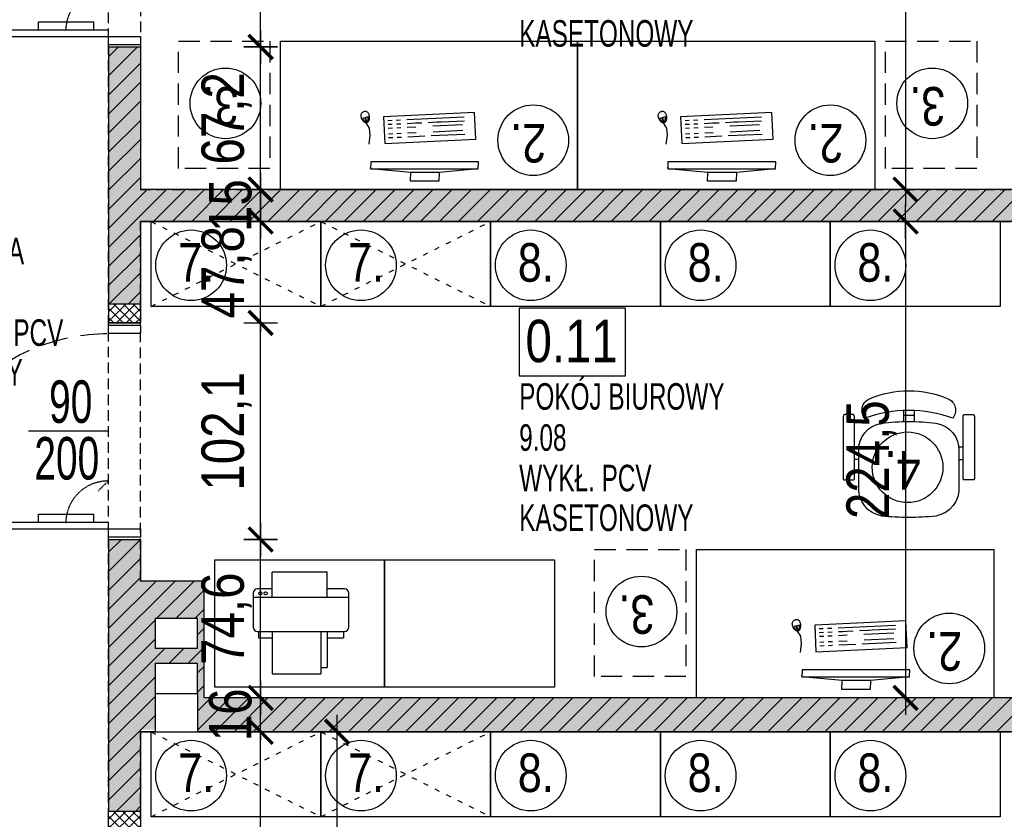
# Model space of a CAD drawing. Header units: millimetres. Extents: x 76192 to 88546, y 19309 to 25840.
# Tile 52 of 61: x 87845 to 88309, y 20831 to 21208. Entities that reach past the tile are written whole.
import ezdxf

# ---------------------------------------------------------------- set-up
doc = ezdxf.new("R2010")
doc.units = ezdxf.units.MM
for name, pattern in [('ACAD_ISO03W100', [30, 12, -18]), ('DASHED', [0.75, 0.5, -0.25]), ('DASHEDX2', [38.1, 25.4, -12.7])]:
    doc.linetypes.add(name, pattern=pattern)
doc.layers.get('DEFPOINTS').update_dxf_attribs({"lineweight": 9})
for name, color, linetype in [('_AAB_PRZERYWANE', 153, 'DASHEDX2'), ('_AAB_TABELKI_OPIS', 1, 'Continuous'), ('_AAB_WYPOSAŻENIE', 193, 'Continuous'), ('_HSA_HATCH_WYPEŁNIENIA_PRZEGRÓD', 205, 'Continuous'), ('_HSA_NUMERACJA POMIESZCZEN', 43, 'Continuous'), ('_HSA_OPIS_STOLARKA_WEWNĘTRZNA', 43, 'Continuous'), ('_HSA_STOLARKA_WEWNĘTRZNA', 132, 'Continuous'), ('_HSA_WIDOKOWE_CIENKIE', 8, 'Continuous'), ('_HSA_WYM_100', 141, 'Continuous'), ('_HSA_WYPOSAŻENIE', 193, 'Continuous'), ('_HSA_ŚCIANY_DZIAŁOWE', 6, 'Continuous'), ('_HSA_ŚCIANY_KONSTRUKCYJNE', 3, 'Continuous')]:
    doc.layers.add(name, color=color, linetype=linetype)
doc.layers.add('_HSA_NUMERACJA POMIESZCZEN POMOC', color=7, linetype='Continuous', true_color=0x38940a, plot=False)
doc.layers.add('_HSA_POWIERZCHNIA_UŻYTKOWA', color=115, linetype='DASHED', plot=False)
doc.styles.add('Arial Narrow_1', font='Arial Narrow.ttf', dxfattribs={"width": 0.8, "height": 200})
doc.styles.add('ARIAL_100', font='Arial.ttf', dxfattribs={"width": 0.8, "height": 20})
doc.styles.add('ARIAL_30', font='Arial.ttf', dxfattribs={"width": 0.8, "height": 7})
doc.styles.add('ARIAL_50', font='Arial Narrow.ttf', dxfattribs={"width": 0.8, "height": 10})
doc.dimstyles.new('WYM_WEWN_100', dxfattribs={"dimtxt": 20, "dimasz": 2, "dimexe": 10, "dimexo": 0, "dimgap": 4, "dimtad": 1, "dimdec": 1, "dimrnd": 0.1, "dimtxsty": 'ARIAL_100', "dimblk": 'Wym-03', "dimcen": 0, "dimdle": 10, "dimse1": 1, "dimse2": 1, "dimclrt": 256, "dimazin": 2, "dimtfac": 1, "dimtdec": 1, "dimtix": 1, "dimtmove": 2, "dimatfit": 0, "dimfxl": 1, "dimtolj": 1, "dimtzin": 0, "dimarcsym": 0})

# ---------------------------------------------------------------- blocks, each defined once
blk = doc.blocks.new('biurko 140x70')
at = {"layer": '_AAB_TABELKI_OPIS'}
blk.add_circle((34506.38, 9489.46), 16.65, dxfattribs=at)
at = {"layer": '_AAB_WYPOSAŻENIE'}
blk.add_lwpolyline([(34485.45, 9512.76), (34625.45, 9512.76), (34625.45, 9442.76), (34485.45, 9442.76)], close=True, dxfattribs=at)
at = {"layer": '_AAB_TABELKI_OPIS', "insert": (34500.28, 9499.95), "char_height": 18.2, "attachment_point": 1, "style": 'ARIAL_30'}
blk.add_mtext_dynamic_manual_height_columns('2.', width=375.4118, gutter_width=5850.55, heights=[0], dxfattribs=at)
blk = doc.blocks.new('KRZO')
at = {"color": 0}
for p, q in [((-23.6, -27.3), (-25.6, -27.3)), ((23.6, -27.3), (25.6, -27.3)), ((-23.53, -33.3), (-25.6, -33.3)), ((23.53, -33.3), (25.6, -33.3)), ((-2.46, -50.38), (-2.46, -45.2)), ((2.46, -50.38), (2.46, -45.2))]:
    blk.add_line(p, q, dxfattribs=at)
for points in [[(0, 0, 0.028526), (-12.69, -0.67, 0.385652), (-23.6, -14.7), (-23.6, -31.4, 0.383693), (-12.8, -44.4, 0.032317), (0, -45.23, 0.032317), (12.8, -44.4, 0.383693), (23.6, -31.4), (23.6, -14.7, 0.385652), (12.69, -0.67, 0.028526)], [(-29.9, -48.6, -0.414214), (-30.9, -47.6), (-30.9, -46.6), (-30.9, -18.2, -0.414214), (-30.4, -17.7), (-26.1, -17.7, -0.414214), (-25.6, -18.2), (-25.6, -47.6, -0.414214), (-26.6, -48.6), (-28.9, -48.6)], [(29.9, -48.6, 0.414214), (30.9, -47.6), (30.9, -46.6), (30.9, -18.2, 0.414214), (30.4, -17.7), (26.1, -17.7, 0.414214), (25.6, -18.2), (25.6, -47.6, 0.414214), (26.6, -48.6), (28.9, -48.6)], [(0, -59.73, 0.099829), (18.48, -55.96, 0.505402), (20.7, -46.8, -0.087014), (0, -50.43, -0.087014), (-20.7, -46.8, 0.505402), (-18.48, -55.96, 0.099829)]]:
    blk.add_lwpolyline(points, format="xyb", close=True, dxfattribs=at)
blk.add_lwpolyline([(2.46, -48), (0, -48), (-2.46, -48)], dxfattribs=at)
blk = doc.blocks.new('krzesło biur')
at = {"layer": '_AAB_TABELKI_OPIS'}
blk.add_circle((0.57, -23.64), 16.65, dxfattribs=at)
at = {"layer": '_AAB_WYPOSAŻENIE', "xscale": -1, "rotation": 359.9999999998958}
blk.add_blockref('KRZO', (0, 0), dxfattribs=at)
at = {"layer": '_AAB_TABELKI_OPIS', "insert": (-5.53, -13.16), "char_height": 18.2, "attachment_point": 1, "style": 'ARIAL_30'}
blk.add_mtext_dynamic_manual_height_columns('4.', width=375.4118, gutter_width=5850.55, heights=[0], dxfattribs=at)
blk = doc.blocks.new('kontener podbiurk')
at = {"layer": '_AAB_TABELKI_OPIS'}
blk.add_circle((34395.36, 9475.54), 16.65, dxfattribs=at)
at = {"layer": '_AAB_WYPOSAŻENIE', "linetype": 'DASHED', "ltscale": 20}
blk.add_lwpolyline([(34417.42, 9446.22), (34374.42, 9446.22), (34374.42, 9506.22), (34417.42, 9506.22)], close=True, dxfattribs=at)
at = {"layer": '_AAB_TABELKI_OPIS', "insert": (34389.25, 9486.03), "char_height": 18.2, "attachment_point": 1, "style": 'ARIAL_30'}
blk.add_mtext_dynamic_manual_height_columns('3.', width=375.4118, gutter_width=5850.55, heights=[0], dxfattribs=at)
blk = doc.blocks.new('szafka_80x40')
at = {"layer": '_AAB_PRZERYWANE', "linetype": 'ACAD_ISO03W100', "ltscale": 0.2}
for points in [[(0, 40), (80, 0)], [(0, 0), (80, 40)]]:
    blk.add_lwpolyline(points, dxfattribs=at)
at = {"layer": '_AAB_TABELKI_OPIS'}
blk.add_circle((18.91, 19.34), 16.65, dxfattribs=at)
at = {"layer": '_AAB_WYPOSAŻENIE'}
blk.add_lwpolyline([(0, 40), (80, 40), (80, 0), (0, 0)], close=True, dxfattribs=at)
at = {"layer": '_AAB_TABELKI_OPIS', "insert": (12.8, 29.82), "char_height": 18.2, "attachment_point": 1, "style": 'ARIAL_30'}
blk.add_mtext_dynamic_manual_height_columns('7.', width=375.4118, gutter_width=5850.55, heights=[0], dxfattribs=at)
blk = doc.blocks.new('szafka_niska_80x40')
at = {"layer": '_AAB_TABELKI_OPIS'}
blk.add_circle((18.91, 19.34), 16.65, dxfattribs=at)
at = {"layer": '_AAB_WYPOSAŻENIE'}
blk.add_lwpolyline([(0, 40), (80, 40), (80, 0), (0, 0)], close=True, dxfattribs=at)
at = {"layer": '_AAB_TABELKI_OPIS', "insert": (12.8, 29.82), "char_height": 18.2, "attachment_point": 1, "style": 'ARIAL_30'}
blk.add_mtext_dynamic_manual_height_columns('8.', width=375.4118, gutter_width=5850.55, heights=[0], dxfattribs=at)
blk = doc.blocks.new('E1')
for p, q in [((39190.41, -57601.59), (39192.43, -57601.04)), ((39190.48, -57601.85), (39192.49, -57601.31)), ((39191, -57601.71), (39190.94, -57601.44)), ((39192.14, -57601.4), (39192.08, -57601.14)), ((39168.7, -57603.37), (39169.02, -57603.64)), ((39183.08, -57612.16), (39183.17, -57614.16)), ((39184.87, -57612.08), (39184.97, -57614.07)), ((39187.57, -57611.95), (39187.67, -57613.95)), ((39189.37, -57611.86), (39189.46, -57613.86)), ((39191.17, -57611.78), (39191.26, -57613.77)), ((39183.26, -57616.16), (39183.36, -57618.15)), ((39185.06, -57616.07), (39185.16, -57618.07)), ((39187.76, -57615.94), (39187.85, -57617.94)), ((39189.56, -57615.86), (39189.65, -57617.86)), ((39191.36, -57615.77), (39191.45, -57617.77)), ((39183.5, -57621.15), (39183.88, -57629.14)), ((39185.3, -57621.07), (39185.49, -57625.06)), ((39187.99, -57620.94), (39188.18, -57624.93)), ((39191.59, -57620.77), (39192.86, -57647.74)), ((39184.02, -57632.14), (39184.77, -57648.12)), ((39185.86, -57633.05), (39186.52, -57647.04)), ((39188.56, -57632.92), (39189.22, -57646.91))]:
    blk.add_line(p, q)
at = {"flags": 128}
for points in [[(39179.99, -57602.96), (39184.2, -57603.5), (39187.58, -57603.2), (39189.99, -57601.64)], [(39166.69, -57636.03), (39162.56, -57635.85), (39162.56, -57622.41), (39166.69, -57622.59), (39168.41, -57603.61), (39168.41, -57654.39), (39166.69, -57636.03), (39166.69, -57622.59)], [(39168.41, -57654.39), (39171.72, -57654.54), (39171.72, -57603.76), (39168.41, -57603.61)], [(39189.79, -57620.85), (39189.89, -57622.85), (39189.98, -57624.85), (39190.12, -57627.84)], [(39190.26, -57630.84), (39190.45, -57634.84), (39190.54, -57636.83), (39191.06, -57647.82)]]:
    blk.add_lwpolyline(points, dxfattribs=at)
for points in [[(39189.99, -57601.69), (39189.99, -57601.43), (39190.07, -57601.17), (39190.2, -57600.91), (39190.38, -57600.64), (39190.6, -57600.39), (39190.86, -57600.15), (39191.16, -57599.92), (39191.47, -57599.72), (39191.8, -57599.55), (39192.15, -57599.4), (39192.5, -57599.29), (39192.84, -57599.21), (39193.19, -57599.17), (39193.52, -57599.16), (39193.84, -57599.2), (39194.13, -57599.27), (39194.4, -57599.39), (39194.64, -57599.54), (39194.85, -57599.72), (39195.04, -57599.93), (39195.19, -57600.15), (39195.32, -57600.39), (39195.41, -57600.63), (39195.48, -57600.87), (39195.51, -57601.11), (39195.51, -57601.34), (39195.48, -57601.56), (39195.41, -57601.77), (39195.31, -57601.97), (39195.16, -57602.15), (39194.97, -57602.33), (39194.74, -57602.48), (39194.46, -57602.63), (39194.15, -57602.76), (39193.8, -57602.86), (39193.43, -57602.95), (39193.05, -57603.01), (39192.66, -57603.04), (39192.27, -57603.04), (39191.89, -57603), (39191.53, -57602.93), (39191.18, -57602.83), (39190.87, -57602.7), (39190.59, -57602.54), (39190.36, -57602.36), (39190.17, -57602.15), (39190.05, -57601.93)], [(39192.14, -57599.9), (39191.98, -57599.97), (39191.68, -57600.13), (39191.39, -57600.31), (39191.13, -57600.52), (39190.89, -57600.73), (39190.7, -57600.95), (39190.55, -57601.17), (39190.45, -57601.36), (39190.41, -57601.53), (39190.4, -57601.65), (39190.43, -57601.75), (39190.5, -57601.87), (39190.62, -57602.01), (39190.8, -57602.15), (39191.03, -57602.28), (39191.3, -57602.4), (39191.6, -57602.48), (39191.93, -57602.55), (39192.27, -57602.58), (39192.63, -57602.58), (39192.81, -57602.56)], [(39182.31, -57653.24), (39194.89, -57652.65), (39192.87, -57609.69), (39180.29, -57610.29)]]:
    blk.add_lwpolyline(points, close=True, dxfattribs=at)
blk = doc.blocks.new('*U539')
for p, q in [((93.275, 88.25), (94.075, 88.25)), ((93.275, 83.75), (93.275, 88.25)), ((97.8, 88.25), (97, 88.25)), ((97.8, 83.75), (97.8, 88.25)), ((87.175, 75.86), (87.175, 84)), ((89.175, 75.86), (89.175, 84)), ((93.275, 87), (90.175, 87)), ((93.275, 85), (90.175, 85)), ((94.075, 83.75), (93.275, 83.75)), ((97, 83.75), (97.8, 83.75)), ((97.8, 87), (100.9, 87)), ((97.8, 85), (100.9, 85)), ((101.9, 75.86), (101.9, 84)), ((103.9, 75.86), (103.9, 84)), ((92.275, 74.86), (90.175, 74.86)), ((92.275, 72.86), (92.275, 74.86)), ((98.8, 72.86), (98.8, 74.86)), ((98.8, 74.86), (100.9, 74.86)), ((92.275, 72.86), (90.175, 72.86)), ((98.8, 72.86), (100.9, 72.86)), ((90.075, 33), (90.075, 7)), ((94.075, 33), (90.075, 33)), ((94.075, 7), (90.075, 7))]:
    blk.add_line(p, q)
at = {"linetype": 'DASHED'}
blk.add_line((74.275, 0), (79.225, 4.95), dxfattribs=at)
for points in [[(97, 0), (94.075, 0), (94.075, 92), (97, 92)], [(1, 0), (1, -15), (5, -15), (5, 0)], [(97, 0), (97, -15), (101, -15), (101, 0)]]:
    blk.add_lwpolyline(points, close=True)
for points in [[(0, 0), (0, -15)], [(102, 0), (102, -15)]]:
    blk.add_lwpolyline(points)
at = {"linetype": 'DASHED', "ltscale": 25}
blk.add_arc((97, 0), 92, 90, 180, dxfattribs=at)
for centre, radius, start, end in [((90.175, 84), 3, 90, 180), ((90.175, 84), 1, 90, 180), ((100.9, 84), 3, 0, 90), ((100.9, 84), 1, 0, 90), ((90.175, 75.86), 3, 180, 270), ((90.175, 75.86), 1, 180, 270), ((100.9, 75.86), 3, 270, 0), ((100.9, 75.86), 1, 270, 0)]:
    blk.add_arc(centre, radius, start, end)
at = {"linetype": 'DASHED', "ltscale": 0.5}
blk.add_arc((94.275, 0), 20, 90, 180, dxfattribs=at)
blk = doc.blocks.new('NUMERACJA_POMIESZCZEŃ_200')
blk.add_lwpolyline([(50, 31.85), (0, 31.85), (0, 0), (50, 0)], close=True)
at = {"style": 'ARIAL_100', "width": 0.8}
blk.add_attdef('OPIS_TABELKA', (2.96, 6.47), '', height=20, dxfattribs=at)
at = {"layer": '_HSA_NUMERACJA POMIESZCZEN POMOC', "style": 'ARIAL_50', "width": 0.8}
for tag, p in [('NAZWA', (0, -15.93)), ('POWIERZCHNIA', (0, -35.3)), ('POSADZKA', (0, -54.39)), ('SUFIT', (0, -73.08))]:
    blk.add_attdef(tag, p, '', height=12.5, dxfattribs=at)
blk = doc.blocks.new('Wym-03')
for p, q in [((0, 4), (0, -4)), ((-4, 0), (4, 0))]:
    blk.add_line(p, q)
blk.add_lwpolyline([(-2.83, -2.83, 0.8, 0.8, 0), (2.83, 2.83, 0.05, 0.05, 0)], format="xyseb")
blk = doc.blocks.new('*D1105')
at = {"layer": '_HSA_WYM_100', "color": 0, "lineweight": -2}
blk.add_line((87958.46, 20574.05), (87958.46, 20870.38), dxfattribs=at)
at = {"layer": 'DEFPOINTS', "color": 0}
for p in [(87901.81, 20872.38), (87958.46, 20872.38), (87901.81, 20572.05)]:
    blk.add_point(p, dxfattribs=at)
at = {"layer": '_HSA_WYM_100', "color": 0, "lineweight": -2, "xscale": 2, "yscale": 2, "zscale": 2}
for p, rotation in [((87958.46, 20872.38), 89.99999999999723), ((87958.46, 20572.05), 269.9999999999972)]:
    blk.add_blockref('Wym-03', p, dxfattribs=dict(at, rotation=rotation))
at = {"layer": '_HSA_WYM_100', "insert": (87942.44, 20722.21), "char_height": 20, "attachment_point": 5, "rotation": 90, "style": 'ARIAL_100'}
blk.add_mtext('\\A1;300,3', dxfattribs=at)
blk = doc.blocks.new('*D1106')
at = {"layer": '_HSA_WYM_100', "color": 0, "lineweight": -2}
for p, q in [((87958.46, 20890.38), (87958.46, 20892.38)), ((87958.46, 20872.38), (87958.46, 20888.38)), ((87958.46, 20870.38), (87958.46, 20868.38))]:
    blk.add_line(p, q, dxfattribs=at)
at = {"layer": 'DEFPOINTS', "color": 0}
for p in [(87931.84, 20888.38), (87958.46, 20888.38), (87901.81, 20872.38)]:
    blk.add_point(p, dxfattribs=at)
at = {"layer": '_HSA_WYM_100', "color": 0, "lineweight": -2, "xscale": 2, "yscale": 2, "zscale": 2}
for p, rotation in [((87958.46, 20888.38), 270), ((87958.46, 20872.38), 90)]:
    blk.add_blockref('Wym-03', p, dxfattribs=dict(at, rotation=rotation))
at = {"layer": '_HSA_WYM_100', "insert": (87944.25, 20880.38), "char_height": 20, "attachment_point": 5, "rotation": 90, "style": 'ARIAL_100'}
blk.add_mtext('\\A1;16', dxfattribs=at)
blk = doc.blocks.new('*D1107')
at = {"layer": '_HSA_WYM_100', "color": 0, "lineweight": -2}
blk.add_line((87958.46, 20890.38), (87958.46, 20960.98), dxfattribs=at)
at = {"layer": 'DEFPOINTS', "color": 0}
for p in [(87901.81, 20962.98), (87958.46, 20962.98), (87931.84, 20888.38)]:
    blk.add_point(p, dxfattribs=at)
at = {"layer": '_HSA_WYM_100', "color": 0, "lineweight": -2, "xscale": 2, "yscale": 2, "zscale": 2}
for p, rotation in [((87958.46, 20962.98), 90), ((87958.46, 20888.38), 270)]:
    blk.add_blockref('Wym-03', p, dxfattribs=dict(at, rotation=rotation))
at = {"layer": '_HSA_WYM_100', "insert": (87942.44, 20925.68), "char_height": 20, "attachment_point": 5, "rotation": 90, "style": 'ARIAL_100'}
blk.add_mtext('\\A1;74,6', dxfattribs=at)
blk = doc.blocks.new('*D1108')
at = {"layer": '_HSA_WYM_100', "color": 0, "lineweight": -2}
blk.add_line((87958.46, 20964.98), (87958.46, 21063.05), dxfattribs=at)
at = {"layer": 'DEFPOINTS', "color": 0}
for p in [(87901.81, 21065.05), (87958.46, 21065.05), (87901.81, 20962.98)]:
    blk.add_point(p, dxfattribs=at)
at = {"layer": '_HSA_WYM_100', "color": 0, "lineweight": -2, "xscale": 2, "yscale": 2, "zscale": 2}
for p, rotation in [((87958.46, 21065.05), 90), ((87958.46, 20962.98), 270)]:
    blk.add_blockref('Wym-03', p, dxfattribs=dict(at, rotation=rotation))
at = {"layer": '_HSA_WYM_100', "insert": (87942.44, 21014.02), "char_height": 20, "attachment_point": 5, "rotation": 90, "style": 'ARIAL_100'}
blk.add_mtext('\\A1;102,1', dxfattribs=at)
blk = doc.blocks.new('*D1109')
at = {"layer": '_HSA_WYM_100', "color": 0, "lineweight": -2}
for p, q in [((87958.46, 21114.88), (87958.46, 21116.88)), ((87958.46, 21065.05), (87958.46, 21112.88)), ((87958.46, 21063.05), (87958.46, 21061.05))]:
    blk.add_line(p, q, dxfattribs=at)
at = {"layer": 'DEFPOINTS', "color": 0}
for p in [(87901.81, 21112.88), (87958.46, 21112.88), (87901.81, 21065.05)]:
    blk.add_point(p, dxfattribs=at)
at = {"layer": '_HSA_WYM_100', "color": 0, "lineweight": -2, "xscale": 2, "yscale": 2, "zscale": 2}
for p, rotation in [((87958.46, 21112.88), 270), ((87958.46, 21065.05), 90)]:
    blk.add_blockref('Wym-03', p, dxfattribs=dict(at, rotation=rotation))
at = {"layer": '_HSA_WYM_100', "insert": (87942.44, 21088.96), "char_height": 20, "attachment_point": 5, "rotation": 90, "style": 'ARIAL_100'}
blk.add_mtext('\\A1;47,8', dxfattribs=at)
blk = doc.blocks.new('*D1110')
at = {"layer": '_HSA_WYM_100', "color": 0, "lineweight": -2}
for p, q in [((87958.46, 21129.88), (87958.46, 21131.88)), ((87958.46, 21112.88), (87958.46, 21127.88)), ((87958.46, 21110.88), (87958.46, 21108.88))]:
    blk.add_line(p, q, dxfattribs=at)
at = {"layer": 'DEFPOINTS', "color": 0}
for p in [(87901.81, 21127.88), (87958.46, 21127.88), (87901.81, 21112.88)]:
    blk.add_point(p, dxfattribs=at)
at = {"layer": '_HSA_WYM_100', "color": 0, "lineweight": -2, "xscale": 2, "yscale": 2, "zscale": 2}
for p, rotation in [((87958.46, 21127.88), 270), ((87958.46, 21112.88), 90)]:
    blk.add_blockref('Wym-03', p, dxfattribs=dict(at, rotation=rotation))
at = {"layer": '_HSA_WYM_100', "insert": (87944.25, 21120.38), "char_height": 20, "attachment_point": 5, "rotation": 90, "style": 'ARIAL_100'}
blk.add_mtext('\\A1;15', dxfattribs=at)
blk = doc.blocks.new('*D1111')
at = {"layer": '_HSA_WYM_100', "color": 0, "lineweight": -2}
blk.add_line((87958.46, 21129.88), (87958.46, 21193.11), dxfattribs=at)
at = {"layer": 'DEFPOINTS', "color": 0}
for p in [(87901.81, 21195.11), (87958.46, 21195.11), (87901.81, 21127.88)]:
    blk.add_point(p, dxfattribs=at)
at = {"layer": '_HSA_WYM_100', "color": 0, "lineweight": -2, "xscale": 2, "yscale": 2, "zscale": 2}
for p, rotation in [((87958.46, 21195.11), 90), ((87958.46, 21127.88), 270)]:
    blk.add_blockref('Wym-03', p, dxfattribs=dict(at, rotation=rotation))
at = {"layer": '_HSA_WYM_100', "insert": (87942.44, 21161.49), "char_height": 20, "attachment_point": 5, "rotation": 90, "style": 'ARIAL_100'}
blk.add_mtext('\\A1;67,2', dxfattribs=at)
blk = doc.blocks.new('*D1112')
at = {"layer": '_HSA_WYM_100', "color": 0, "lineweight": -2}
blk.add_line((87958.46, 21197.11), (87958.46, 21295.11), dxfattribs=at)
at = {"layer": 'DEFPOINTS', "color": 0}
for p in [(87934.49, 21297.11), (87958.46, 21297.11), (87901.81, 21195.11)]:
    blk.add_point(p, dxfattribs=at)
at = {"layer": '_HSA_WYM_100', "color": 0, "lineweight": -2, "xscale": 2, "yscale": 2, "zscale": 2}
for p, rotation in [((87958.46, 21297.11), 90), ((87958.46, 21195.11), 270)]:
    blk.add_blockref('Wym-03', p, dxfattribs=dict(at, rotation=rotation))
at = {"layer": '_HSA_WYM_100', "insert": (87944.25, 21246.11), "char_height": 20, "attachment_point": 5, "rotation": 90, "style": 'ARIAL_100'}
blk.add_mtext('\\A1;102', dxfattribs=at)
blk = doc.blocks.new('*D1113')
at = {"layer": '_HSA_WYM_100', "color": 0, "lineweight": -2}
blk.add_line((87994.51, 20396.88), (87994.51, 20870.38), dxfattribs=at)
at = {"layer": 'DEFPOINTS', "color": 0}
for p in [(87958.46, 20872.38), (87994.51, 20872.38), (87958.46, 20394.88)]:
    blk.add_point(p, dxfattribs=at)
at = {"layer": '_HSA_WYM_100', "color": 0, "lineweight": -2, "xscale": 2, "yscale": 2, "zscale": 2}
for p, rotation in [((87994.51, 20872.38), 89.99999999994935), ((87994.51, 20394.88), 269.9999999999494)]:
    blk.add_blockref('Wym-03', p, dxfattribs=dict(at, rotation=rotation))
at = {"layer": '_HSA_WYM_100', "insert": (87978.53, 20633.63), "char_height": 20, "attachment_point": 5, "rotation": 90, "style": 'ARIAL_100'}
blk.add_mtext('\\A1;477,5', dxfattribs=at)
blk = doc.blocks.new('*D1150')
at = {"layer": '_HSA_WYM_100', "color": 0, "lineweight": -2}
blk.add_line((88262.29, 21377.88), (88262.29, 21129.88), dxfattribs=at)
at = {"layer": 'DEFPOINTS', "color": 0}
for p in [(88263.81, 21379.88), (88262.29, 21127.88), (88263.81, 21127.88)]:
    blk.add_point(p, dxfattribs=at)
at = {"layer": '_HSA_WYM_100', "color": 0, "lineweight": -2, "xscale": 2, "yscale": 2, "zscale": 2}
for p, rotation in [((88262.29, 21379.88), 90), ((88262.29, 21127.88), 270)]:
    blk.add_blockref('Wym-03', p, dxfattribs=dict(at, rotation=rotation))
at = {"layer": '_HSA_WYM_100', "insert": (88248.08, 21253.88), "char_height": 20, "attachment_point": 5, "rotation": 90, "style": 'ARIAL_100'}
blk.add_mtext('\\A1;252', dxfattribs=at)
blk = doc.blocks.new('*D1151')
at = {"layer": '_HSA_WYM_100', "color": 0, "lineweight": -2}
blk.add_line((88262.29, 21110.88), (88262.29, 20890.38), dxfattribs=at)
at = {"layer": 'DEFPOINTS', "color": 0}
for p in [(88313.81, 21112.88), (88262.29, 20888.38), (88313.81, 20888.38)]:
    blk.add_point(p, dxfattribs=at)
at = {"layer": '_HSA_WYM_100', "color": 0, "lineweight": -2, "xscale": 2, "yscale": 2, "zscale": 2}
for p, rotation in [((88262.29, 21112.88), 90), ((88262.29, 20888.38), 270)]:
    blk.add_blockref('Wym-03', p, dxfattribs=dict(at, rotation=rotation))
at = {"layer": '_HSA_WYM_100', "insert": (88246.27, 21000.63), "char_height": 20, "attachment_point": 5, "rotation": 90, "style": 'ARIAL_100'}
blk.add_mtext('\\A1;224,5', dxfattribs=at)

msp = doc.modelspace()

# ---------------------------------------------------------------- hatches: boundary and pattern name
at = {"layer": '_HSA_HATCH_WYPEŁNIENIA_PRZEGRÓD'}
h = msp.add_hatch(color=256, dxfattribs=at)
h.paths.add_polyline_path([(87908.74, 21358.65), (87928.74, 21358.65), (87928.74, 21344.65), (87908.74, 21344.65)], flags=16)
h.paths.add_polyline_path([(87908.74, 21316.2), (87928.74, 21316.2), (87928.74, 21302.2), (87908.74, 21302.2)], flags=16)
h.paths.add_polyline_path([(88313.81, 21127.88), (87901.81, 21127.88), (87901.81, 21195.11), (87886.81, 21195.11), (87886.81, 21074.05), (87901.81, 21074.05), (87901.81, 21112.88), (88313.81, 21112.88)])
h.paths.add_polyline_path([(87908.74, 20911.72), (87908.74, 20925.72), (87928.74, 20925.72), (87928.74, 20911.72)], flags=16)
h.paths.add_polyline_path([(87908.74, 20412), (87925.74, 20412), (87925.74, 20398), (87925.74, 20380.88), (88313.81, 20380.88), (88313.81, 20394.88), (87928.84, 20394.88), (87928.84, 20455.93), (87901.81, 20455.93), (87901.81, 20470.05), (87886.81, 20470.05), (87886.81, 20362.05), (87901.81, 20362.05), (87901.81, 20380.88), (87908.74, 20380.88), (87908.74, 20398)])
h.paths.add_polyline_path([(87908.74, 20419.22), (87908.74, 20433.22), (87925.74, 20433.22), (87925.74, 20419.22)], flags=16)
h.paths.add_polyline_path([(88030.4, 19892.85), (88050.4, 19892.85), (88050.4, 19878.85), (88030.4, 19878.85)], flags=16)
h.paths.add_polyline_path([(88030.4, 19873.19), (88050.4, 19873.19), (88050.4, 19859.19), (88030.4, 19859.19)], flags=16)
h.paths.add_polyline_path([(88030.4, 19851.62), (88050.4, 19851.62), (88050.4, 19837.62), (88030.4, 19837.62)], flags=16)
h.paths.add_polyline_path([(87706.81, 20039.88), (87706.81, 20024.88)])
h.paths.add_polyline_path([(87804.66, 19781.42), (87713.81, 19781.42), (87713.81, 19766.42), (87804.66, 19766.42)])
h.paths.add_polyline_path([(87886.81, 20835.05), (87901.81, 20835.05), (87901.81, 20873.38), (87908.74, 20873.38), (87908.74, 20890.5), (87908.74, 20904.5), (87928.74, 20904.5), (87928.74, 20890.5), (87928.74, 20872.38), (88313.81, 20872.38), (88313.81, 20888.38), (87931.84, 20888.38), (87931.84, 20943.43), (87901.81, 20943.43), (87901.81, 20963.05), (87886.81, 20963.05)])
h.paths.add_polyline_path([(87853.81, 21394.88), (87853.81, 21379.88), (87886.81, 21379.88), (87886.81, 21337.42), (87908.74, 21337.42), (87928.74, 21337.42), (87928.74, 21323.42), (87908.74, 21323.42), (87886.81, 21323.42), (87886.81, 21297.11), (87934.49, 21297.11), (87934.49, 21379.88), (88263.81, 21379.88), (88263.81, 21394.88), (87928.74, 21394.88), (87928.74, 21379.88), (87928.74, 21365.88), (87908.74, 21365.88), (87908.74, 21379.88), (87908.74, 21394.88)])
h.paths.add_polyline_path([(87751.81, 21379.88), (87751.81, 21394.88), (87706.81, 21394.88), (87706.81, 21468.86), (87691.81, 21468.86), (87691.81, 21312.01), (87706.81, 21312.01), (87706.81, 21379.88)])
h.paths.add_polyline_path([(87901.81, 20124.42), (87901.81, 20238.88), (87886.81, 20238.88), (87886.81, 20124.42)])
h.paths.add_polyline_path([(87901.81, 20589.05), (87901.81, 20733.05), (87886.81, 20733.05), (87886.81, 20589.05)])
h.paths.add_polyline_path([(87919.81, 19896.42), (87907.81, 19896.42), (87907.81, 19851.42), (87919.81, 19851.42)])
h.paths.add_polyline_path([(87886.81, 19911.42), (87926.81, 19911.42), (87926.81, 19935.95), (87916.48, 19935.95), (87896.48, 19935.95), (87896.48, 19949.95), (87916.48, 19949.95), (87926.81, 19949.95), (87926.81, 19975.26), (87907.81, 19975.26), (87907.81, 20039.88), (87886.92, 20039.88), (87886.92, 20024.88), (87886.81, 20024.88), (87886.81, 19969.6), (87896.48, 19969.6), (87916.48, 19969.6), (87916.48, 19955.6), (87896.48, 19955.6), (87886.81, 19955.6), (87886.81, 19928.37), (87896.48, 19928.37), (87916.48, 19928.37), (87916.48, 19914.37), (87896.48, 19914.37), (87886.81, 19914.37)])
h.paths.add_polyline_path([(88023.81, 19911.42), (88023.81, 19829.83), (88059.54, 19829.83), (88059.54, 19896.42), (88313.81, 19896.42), (88313.81, 19911.42)])
h.paths.add_polyline_path([(87801.81, 19896.42), (87789.81, 19896.42), (87789.81, 19851.42), (87801.81, 19851.42)])
h.paths.add_polyline_path([(88008.81, 19766.42), (88008.81, 19781.42), (87894.66, 19781.42), (87894.66, 19766.42)])
h = msp.add_hatch(dxfattribs=at)
h.set_pattern_fill('ANSI31', color=256, scale=2, angle=-1e-13, style=0)
h.paths.add_polyline_path([(87901.81, 21127.88), (87901.81, 21195.11), (87886.81, 21195.11), (87886.81, 21074.05), (87901.81, 21074.05), (87901.81, 21112.88), (88313.81, 21112.88), (88313.81, 21127.88), (87901.81, 21127.88)], is_closed=False)
h = msp.add_hatch(dxfattribs=at)
h.set_pattern_fill('ANSI37', color=256, angle=180)
h.set_pattern_definition([(225, (175788.6223, 41287.9273), (2.24506403, -2.24506403), []), (315, (175788.6223, 41287.9273), (2.24506403, 2.24506403), [])])
h.paths.add_polyline_path([(87901.81, 21074.05), (87886.81, 21074.05), (87886.81, 21065.05), (87901.81, 21065.05)])
h = msp.add_hatch(dxfattribs=at)
h.set_pattern_fill('ANSI31', color=256, scale=2, angle=-1e-13, style=0)
h.paths.add_polyline_path([(87901.81, 20872.38), (87908.74, 20872.38), (87908.74, 20904.5), (87928.74, 20904.5), (87928.74, 20872.38), (88313.81, 20872.38), (88313.81, 20888.38), (87931.84, 20888.38), (87931.84, 20943.43), (87901.81, 20943.43), (87901.81, 20963.05), (87886.81, 20963.05), (87886.81, 20835.05), (87901.81, 20835.05), (87901.81, 20872.38)], is_closed=False)
h.paths.add_polyline_path([(87908.74, 20925.72), (87928.74, 20925.72), (87928.74, 20911.72), (87908.74, 20911.72), (87908.74, 20925.72)], is_closed=False, flags=16)
h = msp.add_hatch(dxfattribs=at)
h.set_pattern_fill('ANSI37', color=256)
h.paths.add_polyline_path([(87886.81, 20733.05), (87901.81, 20733.05), (87901.81, 20835.05), (87886.81, 20835.05), (87886.81, 20733.05)], is_closed=False)

# ---------------------------------------------------------------- linework, layer by layer
at = {"layer": '_HSA_OPIS_STOLARKA_WEWNĘTRZNA'}
msp.add_line((87886.81, 21014.05), (87849.07, 21014.05), dxfattribs=at)
at = {"layer": '_HSA_POWIERZCHNIA_UŻYTKOWA', "ltscale": 10}
for points in [[(87706.81, 20238.88), (87886.81, 20238.88), (87886.81, 21379.88), (87706.81, 21379.88)], [(87901.81, 21127.88), (88313.81, 21127.88), (88313.81, 21370.53), (88263.81, 21370.53), (88263.81, 21379.88), (87934.49, 21379.88), (87934.49, 21297.11), (87901.81, 21297.11)], [(87901.81, 21112.88), (88313.81, 21112.88), (88313.81, 20888.38), (87931.84, 20888.38), (87931.84, 20943.43), (87901.81, 20943.43)], [(87901.81, 20872.38), (88313.81, 20872.38), (88313.81, 20792.64), (88278.81, 20792.64), (88278.81, 20760.64), (88313.81, 20760.64), (88313.81, 20394.88), (87928.84, 20394.88), (87928.84, 20455.93), (87901.81, 20455.93)]]:
    msp.add_lwpolyline(points, close=True, dxfattribs=at)
at = {"layer": '_HSA_WIDOKOWE_CIENKIE'}
msp.add_line((87908.74, 20872.38), (87928.74, 20872.38), dxfattribs=at)
at = {"layer": '_HSA_WYPOSAŻENIE'}
for p, q in [((87989.84, 20947.63), (87963.84, 20947.63)), ((87963.84, 20935.63), (87963.84, 20947.63)), ((87989.84, 20935.63), (87989.84, 20947.63)), ((87963.84, 20939.68), (87956.96, 20939.68)), ((87997.96, 20939.68), (87989.84, 20939.68)), ((87954.96, 20937.68), (87954.96, 20921.68)), ((87999.96, 20935.63), (87954.96, 20935.63)), ((87999.96, 20921.68), (87999.96, 20937.68)), ((87956.96, 20919.68), (87997.96, 20919.68)), ((87957.46, 20919.68), (87957.46, 20916.68)), ((87957.46, 20916.68), (87963.84, 20916.68)), ((87963.84, 20919.68), (87963.84, 20899.68)), ((87986.84, 20919.68), (87986.84, 20899.68)), ((87989.84, 20919.68), (87989.84, 20902.68)), ((87989.84, 20916.68), (87997.46, 20916.68)), ((87997.46, 20919.68), (87997.46, 20916.68)), ((87986.84, 20902.68), (87989.84, 20902.68)), ((87963.84, 20899.68), (87986.84, 20899.68))]:
    msp.add_line(p, q, dxfattribs=at)
for points in [[(87936.84, 20953.38), (88016.84, 20953.38), (88016.84, 20893.38), (87936.84, 20893.38)], [(88016.84, 20953.38), (88096.84, 20953.38), (88096.84, 20893.38), (88016.84, 20893.38)]]:
    msp.add_lwpolyline(points, close=True, dxfattribs=at)
for centre in [(87958.32, 20937.64), (87960.81, 20937.64)]:
    msp.add_circle(centre, 0.758, dxfattribs=at)
for centre, start, end in [((87956.96, 20937.68), 90, 180), ((87997.96, 20937.68), 0, 90), ((87956.96, 20921.68), 180, 270), ((87997.96, 20921.68), 270, 0)]:
    msp.add_arc(centre, 2, start, end, dxfattribs=at)
at = {"layer": '_HSA_ŚCIANY_DZIAŁOWE'}
for p, q in [((87886.81, 21195.11), (87886.81, 21074.05)), ((87886.81, 21195.11), (87901.81, 21195.11)), ((87901.81, 21195.11), (87901.81, 21127.88)), ((88313.81, 21127.88), (87901.81, 21127.88)), ((88313.81, 21112.88), (87901.81, 21112.88)), ((87901.81, 21112.88), (87901.81, 21074.05)), ((87886.81, 21074.05), (87901.81, 21074.05)), ((87886.81, 20963.05), (87886.81, 20835.05)), ((87886.81, 20963.05), (87901.81, 20963.05)), ((87886.81, 20963.05), (87901.81, 20963.05)), ((87901.81, 20963.05), (87901.81, 20943.43)), ((87931.84, 20943.43), (87901.81, 20943.43)), ((87931.84, 20888.38), (87931.84, 20943.43)), ((87908.74, 20890.5), (87908.74, 20872.38)), ((87928.74, 20890.5), (87928.74, 20872.38)), ((88313.81, 20888.38), (87931.84, 20888.38)), ((87901.81, 20872.38), (87901.81, 20835.05)), ((87908.74, 20872.38), (87901.81, 20872.38)), ((88313.81, 20872.38), (87928.74, 20872.38)), ((87886.81, 20835.05), (87901.81, 20835.05)), ((87886.81, 20835.05), (87901.81, 20835.05))]:
    msp.add_line(p, q, dxfattribs=at)
for points in [[(87908.74, 20911.72), (87928.74, 20911.72), (87928.74, 20925.72), (87908.74, 20925.72)], [(87908.74, 20890.5), (87928.74, 20890.5), (87928.74, 20904.5), (87908.74, 20904.5)]]:
    msp.add_lwpolyline(points, close=True, dxfattribs=at)
at = {"layer": '_HSA_ŚCIANY_KONSTRUKCYJNE'}
msp.add_line((87901.81, 21065.05), (87886.81, 21065.05), dxfattribs=at)
msp.add_line((87901.81, 21065.05), (87886.81, 21065.05), dxfattribs=at)
for points in [[(87886.81, 21074.05), (87886.81, 21065.05)], [(87901.81, 21074.05), (87901.81, 21065.05)]]:
    msp.add_lwpolyline(points, dxfattribs=at)
msp.add_lwpolyline([(87886.81, 20835.05), (87901.81, 20835.05), (87901.81, 20733.05), (87886.81, 20733.05)], close=True, dxfattribs=at)

# ---------------------------------------------------------------- block references
at = {"layer": '_HSA_NUMERACJA POMIESZCZEN', "linetype": 'Continuous'}
for p, values in [((88080.27, 21268.34), {'SUFIT': 'KASETONOWY', 'POSADZKA': 'WYKŁADZINA PCV', 'POWIERZCHNIA': '10.07', 'NAZWA': 'POKÓJ BIUROWY', 'OPIS_TABELKA': '0.10'}), ((87764.31, 21108.66), {'SUFIT': 'KASETONOWY', 'POSADZKA': 'WYKŁADZINA PCV', 'POWIERZCHNIA': '20.54', 'NAZWA': 'KOMUNIKACJA', 'OPIS_TABELKA': '0.08'}), ((88080.27, 21040.1), {'SUFIT': 'KASETONOWY', 'POSADZKA': 'WYKŁ. PCV', 'POWIERZCHNIA': '9.08', 'NAZWA': 'POKÓJ BIUROWY', 'OPIS_TABELKA': '0.11'})]:
    msp.add_blockref('NUMERACJA_POMIESZCZEŃ_200', p, dxfattribs=at).add_auto_attribs(values)
at = {"layer": '_HSA_STOLARKA_WEWNĘTRZNA', "xscale": -1, "rotation": 90}
for p in [(87886.81, 21297.11), (87886.81, 21065.05)]:
    msp.add_blockref('*U539', p, dxfattribs=at)
at = {"layer": '_HSA_WYPOSAŻENIE'}
for name, p, rotation in [('kontener podbiurk', (122337.23, 30644.09), 180), ('biurko 140x70', (122593.26, 30640.63), 180), ('biurko 140x70', (122733.26, 30640.63), 180), ('kontener podbiurk', (122670.23, 30644.09), 180), ('E1', (30406.61, -18030.68), 89.99999999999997), ('E1', (30546.61, -18030.68), 89.99999999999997), ('krzesło biur', (88263.81, 20973.38), 180), ('kontener podbiurk', (122533.23, 30404.59), 180), ('biurko 140x70', (122789.26, 30401.13), 180), ('E1', (30609.78, -18270.18), 89.99999999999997)]:
    msp.add_blockref(name, p, dxfattribs=dict(at, rotation=rotation))
for name, p in [('szafka_80x40', (87906.81, 21072.88)), ('szafka_80x40', (87986.81, 21072.88)), ('szafka_niska_80x40', (88066.81, 21072.88)), ('szafka_niska_80x40', (88146.81, 21072.88)), ('szafka_niska_80x40', (88226.81, 21072.88)), ('szafka_80x40', (87906.81, 20832.38)), ('szafka_80x40', (87986.81, 20832.38)), ('szafka_niska_80x40', (88066.81, 20832.38)), ('szafka_niska_80x40', (88146.81, 20832.38)), ('szafka_niska_80x40', (88226.81, 20832.38))]:
    msp.add_blockref(name, p, dxfattribs=at)

# ---------------------------------------------------------------- texts
at = {"layer": '_HSA_OPIS_STOLARKA_WEWNĘTRZNA', "char_height": 20, "width": 38.481, "attachment_point": 1, "style": 'Arial Narrow_1'}
for s, insert in [('90', (87858.79, 21037.98)), ('200', (87851.84, 21011.27))]:
    msp.add_mtext(s, dxfattribs=dict(at, insert=insert))

# ---------------------------------------------------------------- dimensions: what is measured, and where the dimension line sits
at = {"layer": '_HSA_WYM_100'}
for p1, p2, distance, picture, middle in [((88263.81, 21379.88), (88263.81, 21127.88), -1.52, '*D1150', (88248.08, 21253.88)), ((88313.81, 21112.88), (88313.81, 20888.38), -51.52, '*D1151', (88246.27, 21000.63)), ((87958.46, 20394.88), (87958.46, 20872.38), -36.05, '*D1113', (87978.53, 20633.63))]:
    dim = msp.add_aligned_dim(p1=p1, p2=p2, distance=distance, dimstyle='WYM_WEWN_100', dxfattribs=at)
    dim.commit()
    dim.dimension.update_dxf_attribs({"geometry": picture, "text_midpoint": middle})
for base, p1, p2, picture, middle in [((87958.46, 21297.11), (87901.81, 21195.11), (87934.49, 21297.11), '*D1112', (87944.25, 21246.11)), ((87958.46, 21195.11), (87901.81, 21127.88), (87901.81, 21195.11), '*D1111', (87942.44, 21161.49)), ((87958.46, 21127.88), (87901.81, 21112.88), (87901.81, 21127.88), '*D1110', (87944.25, 21120.38)), ((87958.46, 21112.88), (87901.81, 21065.05), (87901.81, 21112.88), '*D1109', (87942.44, 21088.96)), ((87958.46, 21065.05), (87901.81, 20962.98), (87901.81, 21065.05), '*D1108', (87942.44, 21014.02)), ((87958.46, 20962.98), (87931.84, 20888.38), (87901.81, 20962.98), '*D1107', (87942.44, 20925.68)), ((87958.46, 20888.38), (87901.81, 20872.38), (87931.84, 20888.38), '*D1106', (87944.25, 20880.38)), ((87958.46, 20872.38), (87901.81, 20572.05), (87901.81, 20872.38), '*D1105', (87942.44, 20722.21))]:
    dim = msp.add_linear_dim(base=base, p1=p1, p2=p2, angle=270, dimstyle='WYM_WEWN_100', dxfattribs=at)
    dim.commit()
    dim.dimension.update_dxf_attribs({"geometry": picture, "text_midpoint": middle})

doc.saveas('drawing.dxf')
